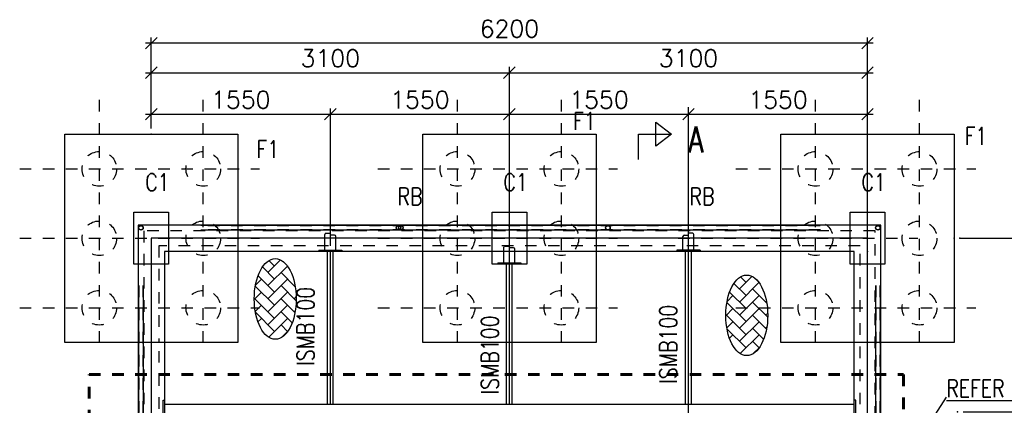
# Model space of a CAD drawing. Header units: inches. Extents: x 727810 to 1461440, y 2714588 to 5435005.
# Tile 70 of 233: x 728947.62 to 728956.14, y 2715760.48 to 2715763.81. Entities that reach past the tile are written whole.
import ezdxf

# ---------------------------------------------------------------- set-up
doc = ezdxf.new("R2010")
doc.units = ezdxf.units.IN
doc.header["$MEASUREMENT"] = 0
doc.linetypes.add('DIVIDEX2', pattern=[2.5, 1, -0.5, 0, -0.5, 0, -0.5])
doc.linetypes.add('HIDDEN', pattern=[0.375, 0.25, -0.125])
doc.layers.add('AM_5', color=3, linetype='Continuous', lineweight=15)
doc.layers.add('AM_8', color=1, linetype='Continuous', lineweight=15)
for name, color, linetype in [('DETAILS', 7, 'Continuous'), ('Inverter Room', 7, 'Continuous'), ('table number', 51, 'Continuous'), ('TEXT', 147, 'Continuous')]:
    doc.layers.add(name, color=color, linetype=linetype)
doc.styles.add('RANJAN', font='romans.shx', dxfattribs={"width": 0.75})
doc.styles.add('ROMANS', font='ROMANS.shx', dxfattribs={"height": 10})
doc.dimstyles.new('ROMANS$0', dxfattribs={"dimscale": 100, "dimtxt": 100, "dimasz": 1, "dimexe": 0.5, "dimexo": 0.5, "dimgap": 0.5, "dimtad": 1, "dimdec": 0, "dimrnd": 5, "dimdsep": 46, "dimtxsty": 'ROMANS', "dimblk": 'OBLIQUE', "dimcen": 1, "dimdle": 0.5, "dimclrd": 6, "dimclre": 6, "dimclrt": 3, "dimadec": 0, "dimazin": 0, "dimtfac": 1, "dimtdec": 0, "dimtix": 1, "dimtmove": 0, "dimatfit": 3, "dimldrblk": 'OBLIQUE', "dimfxl": 1, "dimtolj": 1, "dimtzin": 0, "dimarcsym": 0})
doc.dimstyles.new('ROMANS$7', dxfattribs={"dimscale": 100, "dimtxt": 2.5, "dimasz": 2, "dimexe": 20, "dimexo": 20, "dimgap": 0.5, "dimtad": 1, "dimdec": 0, "dimrnd": 5, "dimzin": 0, "dimdsep": 46, "dimtxsty": 'ROMANS', "dimcen": 0.09, "dimdle": 20, "dimclrd": 256, "dimclre": 256, "dimclrt": 3, "dimadec": 0, "dimazin": 0, "dimtfac": 20, "dimtdec": 0, "dimtix": 1, "dimtmove": 2, "dimatfit": 3, "dimfxl": 1, "dimtolj": 1, "dimtzin": 0, "dimarcsym": 0})

# ---------------------------------------------------------------- blocks, each defined once
blk = doc.blocks.new('_Oblique')
at = {"color": 0, "linetype": 'ByBlock', "lineweight": -2}
blk.add_line((-0.5, -0.5), (0.5, 0.5), dxfattribs=at)
blk = doc.blocks.new('*D83')
at = {"layer": 'Inverter Room', "color": 6, "lineweight": -2, "ltscale": 0.5, "transparency": 16777216}
for p, q in [((2096815.3, -2325765.3), (2096027.9, -2325765.3)), ((2096077.9, -2325715.3), (2096077.9, -2332015.3)), ((2096815.3, -2331965.3), (2096027.9, -2331965.3))]:
    blk.add_line(p, q, dxfattribs=at)
at = {"layer": 'Inverter Room', "color": 0, "ltscale": 0.5, "transparency": 16777216}
for p in [(2096865.3, -2325765.3), (2096077.9, -2331965.3), (2096865.3, -2331965.3)]:
    blk.add_point(p, dxfattribs=at)
at = {"layer": 'Inverter Room', "color": 6, "lineweight": -2, "ltscale": 0.5, "transparency": 16777216, "xscale": 100, "yscale": 100, "zscale": 100}
for p, rotation in [((2096077.9, -2325765.3), 90), ((2096077.9, -2331965.3), 270)]:
    blk.add_blockref('_Oblique', p, dxfattribs=dict(at, rotation=rotation))
at = {"layer": 'Inverter Room', "color": 3, "ltscale": 0.5, "transparency": 16777216, "insert": (2095952.9, -2328865.3), "char_height": 150, "attachment_point": 5, "rotation": 90, "style": 'ROMANS'}
blk.add_mtext('\\A1;6200', dxfattribs=at)
blk = doc.blocks.new('*D84')
at = {"layer": 'Inverter Room', "color": 6, "lineweight": -2, "ltscale": 0.5, "transparency": 16777216}
for p, q in [((2097715.3, -2323961.8), (2102315.3, -2323961.8)), ((2097765.3, -2324965.3), (2097765.3, -2323911.8)), ((2102265.3, -2324965.3), (2102265.3, -2323911.8))]:
    blk.add_line(p, q, dxfattribs=at)
at = {"layer": 'Inverter Room', "color": 0, "ltscale": 0.5, "transparency": 16777216}
for p in [(2102265.3, -2323961.8), (2097765.3, -2325015.3), (2102265.3, -2325015.3)]:
    blk.add_point(p, dxfattribs=at)
at = {"layer": 'Inverter Room', "color": 6, "lineweight": -2, "ltscale": 0.5, "transparency": 16777216, "xscale": 100, "yscale": 100, "zscale": 100, "rotation": 180}
blk.add_blockref('_Oblique', (2097765.3, -2323961.8), dxfattribs=at)
at = {"layer": 'Inverter Room', "color": 6, "lineweight": -2, "ltscale": 0.5, "transparency": 16777216, "xscale": 100, "yscale": 100, "zscale": 100}
blk.add_blockref('_Oblique', (2102265.3, -2323961.8), dxfattribs=at)
at = {"layer": 'Inverter Room', "color": 3, "ltscale": 0.5, "transparency": 16777216, "insert": (2100015.3, -2323836.8), "char_height": 150, "attachment_point": 5, "style": 'ROMANS'}
blk.add_mtext('\\A1;4500', dxfattribs=at)
blk = doc.blocks.new('*D85')
at = {"layer": 'AM_5', "color": 6, "lineweight": -2, "transparency": 16777216}
for p, q in [((2096333.6, -2332015.3), (2096333.6, -2328815.3)), ((2096815.3, -2328865.3), (2096283.6, -2328865.3)), ((2096815.3, -2331965.3), (2096283.6, -2331965.3))]:
    blk.add_line(p, q, dxfattribs=at)
at = {"layer": 'Inverter Room', "color": 0, "transparency": 16777216}
for p in [(2096333.6, -2328865.3), (2096865.3, -2328865.3), (2096865.3, -2331965.3)]:
    blk.add_point(p, dxfattribs=at)
at = {"layer": 'AM_5', "color": 6, "lineweight": -2, "transparency": 16777216, "xscale": 100, "yscale": 100, "zscale": 100}
for p, rotation in [((2096333.6, -2328865.3), 90), ((2096333.6, -2331965.3), 270)]:
    blk.add_blockref('_Oblique', p, dxfattribs=dict(at, rotation=rotation))
at = {"layer": 'AM_5', "color": 3, "transparency": 16777216, "insert": (2096208.6, -2330415.3), "char_height": 150, "attachment_point": 5, "rotation": 90, "style": 'ROMANS', "bg_fill": 3, "box_fill_scale": 1.25, "bg_fill_color": 256, "bg_fill_true_color": 13158600, "bg_fill_transparency": 0}
blk.add_mtext('\\A1;3100', dxfattribs=at)
blk = doc.blocks.new('*D73')
at = {"layer": 'AM_5', "color": 6, "lineweight": -2, "transparency": 16777216}
for p, q in [((2096815.3, -2325765.3), (2096283.6, -2325765.3)), ((2096333.6, -2328915.3), (2096333.6, -2325715.3)), ((2096815.3, -2328865.3), (2096283.6, -2328865.3))]:
    blk.add_line(p, q, dxfattribs=at)
at = {"layer": 'Inverter Room', "color": 0, "transparency": 16777216}
for p in [(2096333.6, -2325765.3), (2096865.3, -2325765.3), (2096865.3, -2328865.3)]:
    blk.add_point(p, dxfattribs=at)
at = {"layer": 'AM_5', "color": 6, "lineweight": -2, "transparency": 16777216, "xscale": 100, "yscale": 100, "zscale": 100}
for p, rotation in [((2096333.6, -2325765.3), 90), ((2096333.6, -2328865.3), 270)]:
    blk.add_blockref('_Oblique', p, dxfattribs=dict(at, rotation=rotation))
at = {"layer": 'AM_5', "color": 3, "transparency": 16777216, "insert": (2096208.6, -2327315.3), "char_height": 150, "attachment_point": 5, "rotation": 90, "style": 'ROMANS', "bg_fill": 3, "box_fill_scale": 1.25, "bg_fill_color": 256, "bg_fill_true_color": 13158600, "bg_fill_transparency": 0}
blk.add_mtext('\\A1;3100', dxfattribs=at)
blk = doc.blocks.new('*D86')
at = {"layer": 'DETAILS', "color": 6, "lineweight": -2, "ltscale": 0.5, "transparency": 16777216}
for p, q in [((2097765.3, -2324915.3), (2097765.3, -2324315.3)), ((2099265.3, -2324937.7), (2099265.3, -2324315.3)), ((2099315.3, -2324365.3), (2097715.3, -2324365.3))]:
    blk.add_line(p, q, dxfattribs=at)
at = {"layer": 'Inverter Room', "color": 0, "ltscale": 0.5, "transparency": 16777216}
for p in [(2097765.3, -2324365.3), (2097765.3, -2324965.3), (2099265.3, -2324987.7)]:
    blk.add_point(p, dxfattribs=at)
at = {"layer": 'DETAILS', "color": 6, "lineweight": -2, "ltscale": 0.5, "transparency": 16777216, "xscale": 100, "yscale": 100, "zscale": 100, "rotation": 180}
blk.add_blockref('_Oblique', (2097765.3, -2324365.3), dxfattribs=at)
at = {"layer": 'DETAILS', "color": 6, "lineweight": -2, "ltscale": 0.5, "transparency": 16777216, "xscale": 100, "yscale": 100, "zscale": 100}
blk.add_blockref('_Oblique', (2099265.3, -2324365.3), dxfattribs=at)
at = {"layer": 'DETAILS', "color": 3, "ltscale": 0.5, "transparency": 16777216, "insert": (2098515.3, -2324240.3), "char_height": 150, "attachment_point": 5, "style": 'ROMANS', "bg_fill": 3, "box_fill_scale": 1.25, "bg_fill_color": 256, "bg_fill_true_color": 13158600, "bg_fill_transparency": 0}
blk.add_mtext('\\A1;1500', dxfattribs=at)
blk = doc.blocks.new('*D87')
at = {"layer": 'DETAILS', "color": 6, "lineweight": -2, "ltscale": 0.5, "transparency": 16777216}
for p, q in [((2096691.9, -2332015.3), (2096691.9, -2330365.3)), ((2097830.3, -2330415.3), (2096641.9, -2330415.3)), ((2096815.3, -2331965.3), (2096641.9, -2331965.3))]:
    blk.add_line(p, q, dxfattribs=at)
at = {"layer": 'Inverter Room', "color": 0, "ltscale": 0.5, "transparency": 16777216}
for p in [(2096691.9, -2330415.3), (2097880.3, -2330415.3), (2096865.3, -2331965.3)]:
    blk.add_point(p, dxfattribs=at)
at = {"layer": 'DETAILS', "color": 6, "lineweight": -2, "ltscale": 0.5, "transparency": 16777216, "xscale": 100, "yscale": 100, "zscale": 100}
for p, rotation in [((2096691.9, -2330415.3), 90), ((2096691.9, -2331965.3), 270)]:
    blk.add_blockref('_Oblique', p, dxfattribs=dict(at, rotation=rotation))
at = {"layer": 'DETAILS', "color": 3, "ltscale": 0.5, "transparency": 16777216, "insert": (2096566.9, -2331190.3), "char_height": 150, "attachment_point": 5, "rotation": 90, "style": 'ROMANS', "bg_fill": 3, "box_fill_scale": 1.25, "bg_fill_color": 256, "bg_fill_true_color": 13158600, "bg_fill_transparency": 0}
blk.add_mtext('\\A1;1550', dxfattribs=at)
blk = doc.blocks.new('*D88')
at = {"layer": 'DETAILS', "color": 6, "lineweight": -2, "ltscale": 0.5, "transparency": 16777216}
for p, q in [((2097830.3, -2325765.3), (2096641.9, -2325765.3)), ((2096691.9, -2327365.3), (2096691.9, -2325715.3)), ((2097830.3, -2327315.3), (2096641.9, -2327315.3))]:
    blk.add_line(p, q, dxfattribs=at)
at = {"layer": 'Inverter Room', "color": 0, "ltscale": 0.5, "transparency": 16777216}
for p in [(2096691.9, -2325765.3), (2097880.3, -2325765.3), (2097880.3, -2327315.3)]:
    blk.add_point(p, dxfattribs=at)
at = {"layer": 'DETAILS', "color": 6, "lineweight": -2, "ltscale": 0.5, "transparency": 16777216, "xscale": 100, "yscale": 100, "zscale": 100}
for p, rotation in [((2096691.9, -2325765.3), 90), ((2096691.9, -2327315.3), 270)]:
    blk.add_blockref('_Oblique', p, dxfattribs=dict(at, rotation=rotation))
at = {"layer": 'DETAILS', "color": 3, "ltscale": 0.5, "transparency": 16777216, "insert": (2096566.9, -2326540.3), "char_height": 150, "attachment_point": 5, "rotation": 90, "style": 'ROMANS', "bg_fill": 3, "box_fill_scale": 1.25, "bg_fill_color": 256, "bg_fill_true_color": 13158600, "bg_fill_transparency": 0}
blk.add_mtext('\\A1;1550', dxfattribs=at)
blk = doc.blocks.new('*D89')
at = {"layer": 'DETAILS', "color": 6, "lineweight": -2, "ltscale": 0.5, "transparency": 16777216}
for p, q in [((2096691.9, -2330465.3), (2096691.9, -2328815.3)), ((2097830.3, -2328865.3), (2096641.9, -2328865.3)), ((2097830.3, -2330415.3), (2096641.9, -2330415.3))]:
    blk.add_line(p, q, dxfattribs=at)
at = {"layer": 'Inverter Room', "color": 0, "ltscale": 0.5, "transparency": 16777216}
for p in [(2096691.9, -2328865.3), (2097880.3, -2328865.3), (2097880.3, -2330415.3)]:
    blk.add_point(p, dxfattribs=at)
at = {"layer": 'DETAILS', "color": 6, "lineweight": -2, "ltscale": 0.5, "transparency": 16777216, "xscale": 100, "yscale": 100, "zscale": 100}
for p, rotation in [((2096691.9, -2328865.3), 90), ((2096691.9, -2330415.3), 270)]:
    blk.add_blockref('_Oblique', p, dxfattribs=dict(at, rotation=rotation))
at = {"layer": 'DETAILS', "color": 3, "ltscale": 0.5, "transparency": 16777216, "insert": (2096566.9, -2329640.3), "char_height": 150, "attachment_point": 5, "rotation": 90, "style": 'ROMANS', "bg_fill": 3, "box_fill_scale": 1.25, "bg_fill_color": 256, "bg_fill_true_color": 13158600, "bg_fill_transparency": 0}
blk.add_mtext('\\A1;1550', dxfattribs=at)
blk = doc.blocks.new('*D90')
at = {"layer": 'DETAILS', "color": 6, "lineweight": -2, "ltscale": 0.5, "transparency": 16777216}
for p, q in [((2096691.9, -2328915.3), (2096691.9, -2327265.3)), ((2097830.3, -2327315.3), (2096641.9, -2327315.3)), ((2097830.3, -2328865.3), (2096641.9, -2328865.3))]:
    blk.add_line(p, q, dxfattribs=at)
at = {"layer": 'Inverter Room', "color": 0, "ltscale": 0.5, "transparency": 16777216}
for p in [(2096691.9, -2327315.3), (2097880.3, -2327315.3), (2097880.3, -2328865.3)]:
    blk.add_point(p, dxfattribs=at)
at = {"layer": 'DETAILS', "color": 6, "lineweight": -2, "ltscale": 0.5, "transparency": 16777216, "xscale": 100, "yscale": 100, "zscale": 100}
for p, rotation in [((2096691.9, -2327315.3), 90), ((2096691.9, -2328865.3), 270)]:
    blk.add_blockref('_Oblique', p, dxfattribs=dict(at, rotation=rotation))
at = {"layer": 'DETAILS', "color": 3, "ltscale": 0.5, "transparency": 16777216, "insert": (2096566.9, -2328090.3), "char_height": 150, "attachment_point": 5, "rotation": 90, "style": 'ROMANS', "bg_fill": 3, "box_fill_scale": 1.25, "bg_fill_color": 256, "bg_fill_true_color": 13158600, "bg_fill_transparency": 0}
blk.add_mtext('\\A1;1550', dxfattribs=at)
blk = doc.blocks.new('bhcbhb')
at = {"layer": 'AM_8', "ltscale": 0.5}
h = blk.add_hatch(dxfattribs=at)
h.set_pattern_fill('AR-HBONE', color=256, scale=20, angle=90, style=0)
h.set_pattern_definition([(135, (-264515.51, -4301173.805), (-113.137085, 2e-14), [240, -80]), (225, (-264572.08, -4301117.24), (-113.137085, 2e-14), [240, -80])])
edge = h.paths.add_edge_path()
edge.add_ellipse((2098431.2, -2326810.7), major_axis=(-348.6, 0), ratio=0.521978, start_angle=191.45916, end_angle=459.29111)
edge.add_ellipse((2098431.2, -2326810.7), major_axis=(-348.6, 0), ratio=0.521978, start_angle=99.29111, end_angle=191.45916)
h = blk.add_hatch(dxfattribs=at)
h.set_pattern_fill('AR-HBONE', color=256, scale=20, angle=90, style=0)
h.set_pattern_definition([(135, (-264657.27, -4305255.49), (-113.137085, 2e-14), [240, -80]), (225, (-264713.84, -4305198.924), (-113.137085, 2e-14), [240, -80])])
edge = h.paths.add_edge_path()
edge.add_ellipse((2098289.4, -2330892.4), major_axis=(-348.6, 0), ratio=0.521978, start_angle=191.45916, end_angle=459.29111)
edge.add_ellipse((2098289.4, -2330892.4), major_axis=(-348.6, 0), ratio=0.521978, start_angle=99.29111, end_angle=191.45916)
at = {"layer": 'DETAILS', "linetype": 'DIVIDEX2', "ltscale": 0.5}
for p, q in [((2097165.3, -2326904.8), (2097165.3, -2324828.8)), ((2098365.3, -2326904.8), (2098365.3, -2324828.8)), ((2098669.2, -2325315.3), (2096567.2, -2325315.3)), ((2097765.3, -2327404.8), (2097765.3, -2325328.8)), ((2098669.2, -2326215.3), (2096567.2, -2326215.3)), ((2097165.3, -2330004.8), (2097165.3, -2327928.8)), ((2097765.3, -2330004.8), (2097765.3, -2327928.8)), ((2098365.3, -2330004.8), (2098365.3, -2327928.8)), ((2098669.2, -2328415.3), (2096567.2, -2328415.3)), ((2098669.2, -2329315.3), (2096567.2, -2329315.3)), ((2097165.3, -2333104.8), (2097165.3, -2331028.8)), ((2097765.3, -2333104.8), (2097765.3, -2331028.8)), ((2098365.3, -2333104.8), (2098365.3, -2331028.8)), ((2098669.2, -2331515.3), (2096567.2, -2331515.3)), ((2098669.2, -2332415.3), (2096567.2, -2332415.3))]:
    blk.add_line(p, q, dxfattribs=at)
at = {"layer": 'DETAILS', "ltscale": 0.5}
for p, q in [((2098174.4, -2325655.3), (2100014.8, -2325655.3)), ((2098174.4, -2325695.3), (2099515.3, -2325695.3)), ((2097654.4, -2326175.3), (2097654.4, -2331535.4)), ((2097694.4, -2326175.3), (2097694.4, -2331535.4)), ((2098174.4, -2332035.4), (2100014.8, -2332035.4)), ((2098174.4, -2332075.4), (2100014.8, -2332075.4))]:
    blk.add_line(p, q, dxfattribs=at)
at = {"layer": 'DETAILS', "linetype": 'HIDDEN', "lineweight": 60, "ltscale": 20}
blk.add_lwpolyline([(2098942.4, -2332504), (2098942.4, -2325454.7), (2100949.6, -2325454.7), (2100949.6, -2332504)], close=True, dxfattribs=at)
at = {"layer": 'DETAILS', "ltscale": 0.5}
for centre in [(2097674.4, -2325675.3), (2097674.4, -2328012.6), (2097674.4, -2329805.4), (2097674.4, -2329825.4), (2097674.4, -2332055.4)]:
    blk.add_circle(centre, 20, dxfattribs=at)
for centre in [(2098431.2, -2326810.7), (2098289.4, -2330892.4)]:
    blk.add_ellipse(centre, major_axis=(-348.6, 0), ratio=0.521978, dxfattribs=at)
at = {"layer": 'Inverter Room', "color": 8, "linetype": 'HIDDEN', "ltscale": 2}
for p, q in [((2098172.8, -2325657.4), (2100006, -2325657.4)), ((2098174.4, -2325693.3), (2099515.3, -2325693.3)), ((2097656.4, -2326175.3), (2097656.4, -2331535.4)), ((2097692.4, -2326173.6), (2097692.4, -2331535.4)), ((2098172.8, -2332073.3), (2100006, -2332073.3)), ((2098174.4, -2332037.4), (2100006.1, -2332037.4))]:
    blk.add_line(p, q, dxfattribs=at)
at = {"layer": 'Inverter Room', "color": 4, "ltscale": 0.5}
for p, q in [((2099165.3, -2325867.8), (2099165.3, -2325879.8)), ((2099202.8, -2325880.3), (2099202.8, -2331850.3)), ((2097868.3, -2327215.3), (2097880.3, -2327215.3)), ((2099202.8, -2327290.3), (2097880.3, -2327290.3)), ((2099202.8, -2327340.3), (2097880.3, -2327340.3)), ((2097868.3, -2327415.3), (2097880.3, -2327415.3)), ((2097978.3, -2328765.3), (2097990.3, -2328765.3)), ((2099202.8, -2328840.3), (2097990.3, -2328840.3)), ((2099202.8, -2328890.3), (2097990.3, -2328890.3)), ((2097978.3, -2328965.3), (2097990.3, -2328965.3)), ((2097868.3, -2330315.3), (2097880.3, -2330315.3)), ((2099202.8, -2330390.3), (2097880.3, -2330390.3)), ((2099202.8, -2330440.3), (2097880.3, -2330440.3)), ((2097868.3, -2330515.3), (2097880.3, -2330515.3)), ((2099165.3, -2331862.8), (2099165.3, -2331850.8))]:
    blk.add_line(p, q, dxfattribs=at)
at = {"layer": 'Inverter Room', "color": 2}
for p, q in [((2097722, -2327278.8), (2097722, -2327312.7)), ((2097865.3, -2327267.6), (2097733.3, -2327267.6)), ((2097868.3, -2327270.6), (2097868.3, -2327360.1)), ((2097737.1, -2327351.8), (2097737.1, -2327313.2)), ((2097865.3, -2327363.1), (2097748.3, -2327363.1)), ((2097865.3, -2330367.6), (2097748.3, -2330367.6)), ((2097722, -2330451.8), (2097722, -2330418)), ((2097737.1, -2330378.8), (2097737.1, -2330417.4)), ((2097868.3, -2330460.1), (2097868.3, -2330370.6)), ((2097865.3, -2330463.1), (2097733.3, -2330463.1))]:
    blk.add_line(p, q, dxfattribs=at)
at = {"layer": 'Inverter Room', "ltscale": 2}
for p, q in [((2099202.8, -2327315.3), (2097880.3, -2327315.3)), ((2099202.8, -2328865.3), (2097990.3, -2328865.3)), ((2099202.8, -2330415.3), (2097880.3, -2330415.3))]:
    blk.add_line(p, q, dxfattribs=at)
at = {"layer": 'Inverter Room'}
for p, q in [((2097847.1, -2328828.8), (2097847.1, -2328867.4)), ((2097975.3, -2328817.6), (2097858.3, -2328817.6)), ((2097978.3, -2328910.1), (2097978.3, -2328820.6)), ((2097832, -2328901.8), (2097832, -2328868)), ((2097975.3, -2328913.1), (2097843.3, -2328913.1))]:
    blk.add_line(p, q, dxfattribs=at)
at = {"layer": 'Inverter Room', "color": 4, "ltscale": 0.5}
for points in [[(2098665.3, -2325015.3), (2098665.3, -2326515.3), (2096865.3, -2326515.3), (2096865.3, -2325015.3)], [(2102380.3, -2332080.3), (2102380.3, -2325650.3), (2097650.3, -2325650.3), (2097650.3, -2332080.3)], [(2102150.3, -2331850.3), (2102150.3, -2325880.3), (2097880.3, -2325880.3), (2097880.3, -2331850.3)], [(2098665.3, -2328115.3), (2098665.3, -2329615.3), (2096865.3, -2329615.3), (2096865.3, -2328115.3)], [(2098665.3, -2331215.3), (2098665.3, -2332715.3), (2096865.3, -2332715.3), (2096865.3, -2331215.3)]]:
    blk.add_lwpolyline(points, close=True, dxfattribs=at)
at = {"layer": 'Inverter Room', "ltscale": 3}
for points in [[(2097990.3, -2325615.3), (2097990.3, -2325915.3), (2097540.3, -2325915.3), (2097540.3, -2325615.3)], [(2097990.3, -2328715.3), (2097990.3, -2329015.3), (2097540.3, -2329015.3), (2097540.3, -2328715.3)], [(2097990.3, -2331815.3), (2097990.3, -2332115.3), (2097540.3, -2332115.3), (2097540.3, -2331815.3)]]:
    blk.add_lwpolyline(points, close=True, dxfattribs=at)
at = {"layer": 'Inverter Room', "color": 8, "linetype": 'HIDDEN', "ltscale": 2}
for points in [[(2099515.3, -2325700.3), (2097700.3, -2325700.3), (2097700.3, -2332030.3), (2102330.3, -2332030.3), (2102330.3, -2325700.3), (2099585.3, -2325700.3)], [(2098740.3, -2331900.3), (2102200.3, -2331900.3), (2102200.3, -2325830.3), (2097830.3, -2325830.3), (2097830.3, -2331900.3), (2098665.3, -2331900.3)]]:
    blk.add_lwpolyline(points, dxfattribs=at)
at = {"layer": 'Inverter Room', "ltscale": 2}
blk.add_lwpolyline([(2102265.3, -2331965.3), (2102265.3, -2325765.3), (2097765.3, -2325765.3), (2097765.3, -2331965.3)], close=True, dxfattribs=at)
at = {"layer": 'Inverter Room', "color": 4, "ltscale": 0.5}
for points in [[(2099365.3, -2325867.8), (2099165.3, -2325867.8)], [(2097868.3, -2327215.3), (2097868.3, -2327415.3)], [(2097978.3, -2328965.3), (2097978.3, -2328765.3)], [(2097868.3, -2330515.3), (2097868.3, -2330315.3)], [(2099365.3, -2331862.8), (2099165.3, -2331862.8)]]:
    blk.add_lwpolyline(points, dxfattribs=at)
at = {"layer": 'Inverter Room', "color": 8, "linetype": 'HIDDEN', "ltscale": 2}
for centre, radius in [((2097165.3, -2325315.3), 150), ((2097765.3, -2325315.3), 150), ((2098365.3, -2325315.3), 150), ((2097674.4, -2325675.3), 18), ((2097165.3, -2326215.3), 150), ((2097765.3, -2326215.3), 150), ((2098365.3, -2326215.3), 150), ((2097674.4, -2328012.6), 18), ((2097165.3, -2328415.3), 150), ((2097765.3, -2328415.3), 150), ((2098365.3, -2328415.3), 150), ((2097165.3, -2329315.3), 150), ((2097765.3, -2329315.3), 150), ((2098365.3, -2329315.3), 150), ((2097674.4, -2329805.4), 18), ((2097674.4, -2329825.4), 18), ((2097165.3, -2331515.3), 150), ((2097765.3, -2331515.3), 150), ((2098365.3, -2331515.3), 150), ((2097674.4, -2332055.4), 18), ((2097165.3, -2332415.3), 150), ((2097765.3, -2332415.3), 150), ((2098365.3, -2332415.3), 150)]:
    blk.add_circle(centre, radius, dxfattribs=at)
at = {"layer": 'Inverter Room', "color": 2}
for centre, radius, start, end in [((2097733.3, -2327278.8), 11.2, 90, 180), ((2097865.3, -2327270.6), 3, 0, 90), ((2097748.3, -2327351.8), 11.2, 180, 270), ((2097865.3, -2327360.1), 3, 270, 0), ((2097748.3, -2330378.8), 11.2, 90, 180), ((2097865.3, -2330370.6), 3, 0, 90), ((2097733.3, -2330451.8), 11.2, 180, 270), ((2097865.3, -2330460.1), 3, 270, 0)]:
    blk.add_arc(centre, radius, start, end, dxfattribs=at)
at = {"layer": 'Inverter Room'}
for centre, radius, start, end in [((2097858.3, -2328828.8), 11.2, 90, 180), ((2097975.3, -2328820.6), 3, 0, 90), ((2097843.3, -2328901.8), 11.2, 180, 270), ((2097975.3, -2328910.1), 3, 270, 0)]:
    blk.add_arc(centre, radius, start, end, dxfattribs=at)
at = {"layer": 'DETAILS', "color": 3, "style": 'ROMANS', "width": 0.8}
for s, rotation, p in [('RB', 90, (2097478.1, -2327305.9)), ('ISMB100', 180, (2099024.7, -2327414.8)), ('ISMB100', 180, (2099116.2, -2328959.6)), ('RB', 90, (2097478.1, -2329833.5)), ('ISMB100', 180, (2098869.3, -2330555.3))]:
    blk.add_text(s, height=150, rotation=rotation, dxfattribs=at).set_placement(p)
at = {"layer": 'Inverter Room', "color": 3, "linetype": 'Continuous', "style": 'ROMANS', "width": 0.8}
for s, p in [('F1', (2096955.7, -2324924.2)), ('C1', (2097355, -2325817.8)), ('F1', (2096826.4, -2328313.7)), ('C1', (2097355, -2328917.8)), ('F1', (2097070, -2331054.3)), ('C1', (2097355, -2332017.8))]:
    blk.add_text(s, height=150, rotation=90, dxfattribs=at).set_placement(p)
at = {"layer": 'Inverter Room', "ltscale": 0.5}
for base, p1, p2, angle, picture, middle in [((2102265.3, -2323961.8), (2097765.3, -2325015.3), (2102265.3, -2325015.3), 180, '*D84', (2100015.3, -2323836.8)), ((2096077.9, -2331965.3), (2096865.3, -2325765.3), (2096865.3, -2331965.3), 90, '*D83', (2095952.9, -2328865.3))]:
    dim = blk.add_linear_dim(base=base, p1=p1, p2=p2, angle=angle, dimstyle='ROMANS$0', override={"dimtxt": 150, "dimfxl": 0.75, "dimarcsym": 1}, dxfattribs=at)
    dim.commit()
    dim.dimension.update_dxf_attribs({"geometry": picture, "text_midpoint": middle})
at = {"layer": 'DETAILS', "ltscale": 100}
blk.add_leader([(2099717.3, -2325454.7), (2099137.7, -2325082.5)], dimstyle='ROMANS$7', override={"dimtxt": 150, "dimgap": 0.5, "dimtad": 0, "dimtfill": 1, "dimarcsym": 1}, dxfattribs=at)
at = {"layer": 'AM_5'}
dim = blk.add_linear_dim(base=(2096333.6, -2328865.3), p1=(2096865.3, -2331965.3), p2=(2096865.3, -2328865.3), angle=90, dimstyle='ROMANS$0', override={"dimtxt": 150, "dimtfill": 1, "dimarcsym": 1}, dxfattribs=at)
dim.commit()
dim.dimension.update_dxf_attribs({"geometry": '*D85', "text_midpoint": (2096208.6, -2330415.3)})
at = {"layer": 'DETAILS', "ltscale": 0.5}
dim = blk.add_linear_dim(base=(2097765.3, -2324365.3), p1=(2099265.3, -2324987.7), p2=(2097765.3, -2324965.3), angle=180, dimstyle='ROMANS$0', override={"dimtxt": 150, "dimtfill": 1, "dimarcsym": 1}, dxfattribs=at)
dim.commit()
dim.dimension.update_dxf_attribs({"geometry": '*D86', "text_midpoint": (2098515.3, -2324240.3)})
at = {"layer": 'Inverter Room', "color": 2, "linetype": 'Continuous', "style": 'ROMANS', "width": 0.8}
blk.add_text('%%UREFER ERECTION NOTES', height=150, rotation=90, dxfattribs=at).set_placement((2099137.7, -2325082.5))
at = {"layer": 'AM_5'}
dim = blk.add_linear_dim(base=(2096333.6, -2325765.3), p1=(2096865.3, -2328865.3), p2=(2096865.3, -2325765.3), angle=90, dimstyle='ROMANS$0', override={"dimtxt": 150, "dimtfill": 1, "dimarcsym": 1}, dxfattribs=at)
dim.commit()
dim.dimension.update_dxf_attribs({"geometry": '*D73', "text_midpoint": (2096208.6, -2327315.3)})
at = {"layer": 'DETAILS', "ltscale": 0.5}
dim = blk.add_linear_dim(base=(2096691.9, -2330415.3), p1=(2096865.3, -2331965.3), p2=(2097880.3, -2330415.3), angle=90, dimstyle='ROMANS$0', override={"dimtxt": 150, "dimtfill": 1, "dimarcsym": 1}, dxfattribs=at)
dim.commit()
dim.dimension.update_dxf_attribs({"geometry": '*D87', "text_midpoint": (2096566.9, -2331190.3)})
at = {"layer": 'Inverter Room', "ltscale": 2}
for p, q in [((2103247.8, -2327315.3), (2096632.7, -2327315.3)), ((2099202.8, -2328865.3), (2096632.7, -2328865.3))]:
    blk.add_line(p, q, dxfattribs=at)
at = {"layer": 'Inverter Room', "color": 4, "linetype": 'Continuous'}
blk.add_lwpolyline([(2097083.7, -2327749), (2096863.7, -2327749), (2096863.7, -2327463.6), (2096969.2, -2327597.4), (2096761.4, -2327597.4), (2096863.7, -2327463.6)], dxfattribs=at)
at = {"layer": 'Inverter Room', "color": 2, "linetype": 'Continuous', "ltscale": 0.6, "style": 'RANJAN', "width": 0.75}
blk.add_text('A', height=225, rotation=90, dxfattribs=at).set_placement((2097024.7, -2327315.5))
at = {"layer": 'DETAILS', "ltscale": 0.5}
for base, p1, p2, picture, middle in [((2096691.9, -2325765.3), (2097880.3, -2327315.3), (2097880.3, -2325765.3), '*D88', (2096566.9, -2326540.3)), ((2096691.9, -2328865.3), (2097880.3, -2330415.3), (2097880.3, -2328865.3), '*D89', (2096566.9, -2329640.3))]:
    dim = blk.add_linear_dim(base=base, p1=p1, p2=p2, angle=90, dimstyle='ROMANS$0', override={"dimtxt": 150, "dimtfill": 1, "dimarcsym": 1}, dxfattribs=at)
    dim.commit()
    dim.dimension.update_dxf_attribs({"geometry": picture, "text_midpoint": middle})
dim = blk.add_linear_dim(base=(2096691.9, -2327315.3), p1=(2097880.3, -2328865.3), p2=(2097880.3, -2327315.3), angle=90, dimstyle='ROMANS$0', override={"dimtxt": 150, "dimtfill": 1, "dimarcsym": 1}, dxfattribs=at)
dim.commit()
dim.dimension.update_dxf_attribs({"geometry": '*D90', "text_midpoint": (2096566.9, -2328090.3)})
blk = doc.blocks.new('A$C4c0e8594')
at = {"layer": 'TEXT', "xscale": 0.000999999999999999, "yscale": 0.000999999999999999, "zscale": 0.000999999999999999, "rotation": 270}
blk.add_blockref('bhcbhb', (3276.7416, 1496.3053, 0.148), dxfattribs=at)

msp = doc.modelspace()

# ---------------------------------------------------------------- block references
at = {"layer": 'table number', "color": 3, "lineweight": 40}
msp.add_blockref('A$C4c0e8594', (728003.98251, 2716363.3812), dxfattribs=at)

doc.saveas('drawing.dxf')
